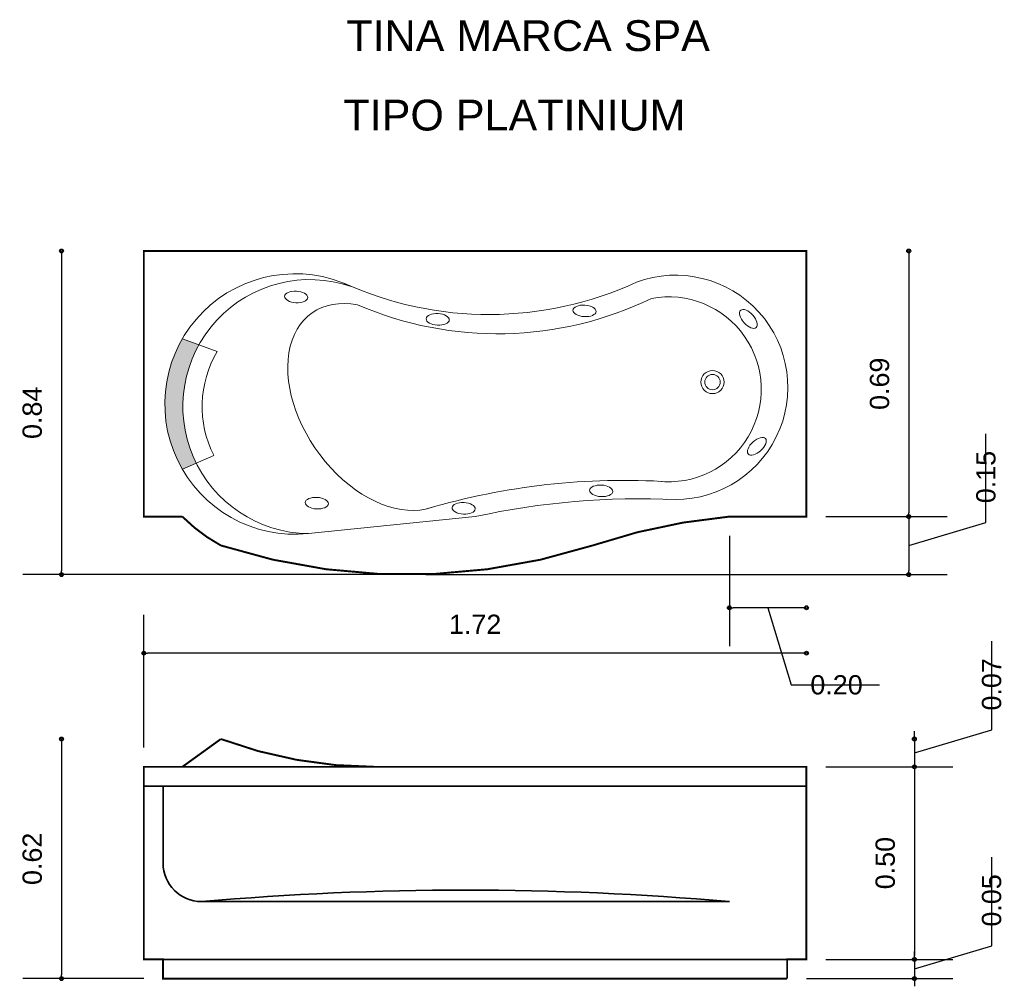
# Model space of a CAD drawing. Extents: x 164.27 to 166.82, y 181.52 to 184.03.
import ezdxf

# ---------------------------------------------------------------- set-up
doc = ezdxf.new("R2010")
doc.units = 0
doc.header["$MEASUREMENT"] = 0
doc.layers.add('CONTORNO', color=170, linetype='Continuous', lineweight=15)
for name, color, linetype, lineweight, plot in [('cotas', 3, 'Continuous', 13, False), ('muebles', 2, 'Continuous', 18, False), ('rotulos', 1, 'Continuous', 25, False), ('TRAZO', 7, 'Continuous', 35, False)]:
    doc.layers.add(name, color=color, linetype=linetype, lineweight=lineweight, plot=plot)
doc.styles.add('cotas', font='ARIAL.TTF')
doc.styles.add('rotulo', font='swissko.ttf')
doc.dimstyles.new('ISO-25', dxfattribs={"dimtxt": 2.4, "dimasz": 1, "dimexe": 1.25, "dimexo": 0.625, "dimtad": 1, "dimrnd": 0.0215, "dimtxsty": 'cotas', "dimblk": 'ORIGIN2', "dimcen": 1, "dimazin": 0, "dimtfac": 1, "dimtmove": 0, "dimatfit": 3, "dimldrblk": 'ORIGIN2', "dimfxl": 0, "dimlwe": 0, "dimarcsym": 0})

# ---------------------------------------------------------------- blocks, each defined once
blk = doc.blocks.new('_Origin2')
at = {"color": 0, "lineweight": -2}
blk.add_line((-0.5, 0), (-1, 0), dxfattribs=at)
for radius in [0.5, 0.25]:
    blk.add_circle((0, 0), radius, dxfattribs=at)
blk = doc.blocks.new('*D6')
at = {"color": 0, "linetype": 'ByBlock'}
for p, q in [((166.5753, 183.4185), (166.5753, 182.7485)), ((166.3597, 182.7385), (166.6753, 182.7385))]:
    blk.add_line(p, q, dxfattribs=at)
at = {"layer": 'Defpoints', "color": 0, "linetype": 'ByBlock'}
for p in [(166.3097, 183.4285), (166.3097, 182.7385), (166.5753, 182.7385)]:
    blk.add_point(p, dxfattribs=at)
at = {"color": 0, "linetype": 'ByBlock', "xscale": 0.01, "yscale": 0.01, "zscale": 0.01}
for p, rotation in [((166.5753, 183.4285), 90), ((166.5753, 182.7385), 270)]:
    blk.add_blockref('_Origin2', p, dxfattribs=dict(at, rotation=rotation))
at = {"color": 0, "linetype": 'ByBlock', "insert": (166.4997, 183.0835), "char_height": 0.05, "attachment_point": 5, "rotation": 90, "style": 'cotas'}
blk.add_mtext('0.69', dxfattribs=at)
blk = doc.blocks.new('*D4')
at = {"color": 0, "linetype": 'ByBlock'}
for p, q in [((164.3759, 183.4185), (164.3759, 182.5978)), ((165.2722, 182.5878), (164.2759, 182.5878))]:
    blk.add_line(p, q, dxfattribs=at)
at = {"layer": 'Defpoints', "color": 0, "linetype": 'ByBlock'}
for p in [(164.5897, 183.4285), (164.3759, 182.5878), (165.3222, 182.5878)]:
    blk.add_point(p, dxfattribs=at)
at = {"color": 0, "linetype": 'ByBlock', "xscale": 0.01, "yscale": 0.01, "zscale": 0.01}
for p, rotation in [((164.3759, 183.4285), 90), ((164.3759, 182.5878), 270)]:
    blk.add_blockref('_Origin2', p, dxfattribs=dict(at, rotation=rotation))
at = {"color": 0, "linetype": 'ByBlock', "insert": (164.3003, 183.0081), "char_height": 0.05, "attachment_point": 5, "rotation": 90, "style": 'cotas'}
blk.add_mtext('0.84', dxfattribs=at)
blk = doc.blocks.new('*D3')
at = {"color": 0, "linetype": 'ByBlock'}
for p, q in [((166.7906, 182.1848), (166.7906, 182.4147)), ((166.59, 182.1246), (166.7906, 182.1848)), ((166.59, 182.1708), (166.59, 182.1808)), ((166.59, 182.1608), (166.59, 182.0885)), ((166.59, 182.1608), (166.59, 182.0885)), ((166.3597, 182.0885), (166.69, 182.0885)), ((166.59, 182.0785), (166.59, 182.0685))]:
    blk.add_line(p, q, dxfattribs=at)
at = {"layer": 'Defpoints', "color": 0, "linetype": 'ByBlock'}
for p in [(164.7897, 182.1608), (166.3097, 182.0885), (166.59, 182.0885)]:
    blk.add_point(p, dxfattribs=at)
at = {"color": 0, "linetype": 'ByBlock', "xscale": 0.01, "yscale": 0.01, "zscale": 0.01}
for p, rotation in [((166.59, 182.1608), 270), ((166.59, 182.0885), 90)]:
    blk.add_blockref('_Origin2', p, dxfattribs=dict(at, rotation=rotation))
at = {"color": 0, "linetype": 'ByBlock', "insert": (166.7906, 182.2348), "char_height": 0.05, "attachment_point": 4, "rotation": 90, "style": 'cotas'}
blk.add_mtext('0.07', dxfattribs=at)
blk = doc.blocks.new('*D2')
at = {"color": 0, "linetype": 'ByBlock'}
for p, q in [((164.5897, 182.1385), (164.5897, 182.4837)), ((166.2997, 182.3837), (164.5997, 182.3837))]:
    blk.add_line(p, q, dxfattribs=at)
at = {"layer": 'Defpoints', "color": 0, "linetype": 'ByBlock'}
for p in [(164.5897, 182.3837), (164.5897, 182.0885), (166.3097, 182.0885)]:
    blk.add_point(p, dxfattribs=at)
at = {"color": 0, "linetype": 'ByBlock', "xscale": 0.01, "yscale": 0.01, "zscale": 0.01, "rotation": 180}
blk.add_blockref('_Origin2', (164.5897, 182.3837), dxfattribs=at)
at = {"color": 0, "linetype": 'ByBlock', "xscale": 0.01, "yscale": 0.01, "zscale": 0.01}
blk.add_blockref('_Origin2', (166.3097, 182.3837), dxfattribs=at)
at = {"color": 0, "linetype": 'ByBlock', "insert": (165.4497, 182.4588), "char_height": 0.05, "attachment_point": 5, "style": 'cotas'}
blk.add_mtext('1.72', dxfattribs=at)
blk = doc.blocks.new('*D5')
at = {"color": 0, "linetype": 'ByBlock'}
for p, q in [((164.3759, 182.1508), (164.3759, 181.5485)), ((164.5897, 181.5385), (164.2759, 181.5385))]:
    blk.add_line(p, q, dxfattribs=at)
at = {"layer": 'Defpoints', "color": 0, "linetype": 'ByBlock'}
for p in [(164.7897, 182.1608), (164.3759, 181.5385), (164.6397, 181.5385)]:
    blk.add_point(p, dxfattribs=at)
at = {"color": 0, "linetype": 'ByBlock', "xscale": 0.01, "yscale": 0.01, "zscale": 0.01}
for p, rotation in [((164.3759, 182.1608), 90), ((164.3759, 181.5385), 270)]:
    blk.add_blockref('_Origin2', p, dxfattribs=dict(at, rotation=rotation))
at = {"color": 0, "linetype": 'ByBlock', "insert": (164.3003, 181.8496), "char_height": 0.05, "attachment_point": 5, "rotation": 90, "style": 'cotas'}
blk.add_mtext('0.62', dxfattribs=at)
blk = doc.blocks.new('*D9')
at = {"color": 0, "linetype": 'ByBlock'}
for p, q in [((166.7906, 181.6236), (166.7906, 181.8539)), ((166.59, 181.5635), (166.7906, 181.6236)), ((166.59, 181.5985), (166.59, 181.6085)), ((166.59, 181.5885), (166.59, 181.5385)), ((166.59, 181.5885), (166.59, 181.5385)), ((166.3097, 181.5385), (166.69, 181.5385)), ((166.59, 181.5285), (166.59, 181.5185))]:
    blk.add_line(p, q, dxfattribs=at)
at = {"layer": 'Defpoints', "color": 0, "linetype": 'ByBlock'}
for p in [(166.3097, 181.5885), (166.2597, 181.5385), (166.59, 181.5385)]:
    blk.add_point(p, dxfattribs=at)
at = {"color": 0, "linetype": 'ByBlock', "xscale": 0.01, "yscale": 0.01, "zscale": 0.01}
for p, rotation in [((166.59, 181.5885), 270), ((166.59, 181.5385), 90)]:
    blk.add_blockref('_Origin2', p, dxfattribs=dict(at, rotation=rotation))
at = {"color": 0, "linetype": 'ByBlock', "insert": (166.7906, 181.6736), "char_height": 0.05, "attachment_point": 4, "rotation": 90, "style": 'cotas'}
blk.add_mtext('0.05', dxfattribs=at)
blk = doc.blocks.new('*D8')
at = {"color": 0, "linetype": 'ByBlock'}
for p, q in [((166.59, 182.0785), (166.59, 181.5985)), ((166.3597, 181.5885), (166.69, 181.5885))]:
    blk.add_line(p, q, dxfattribs=at)
at = {"layer": 'Defpoints', "color": 0, "linetype": 'ByBlock'}
for p in [(166.3097, 182.0885), (166.3097, 181.5885), (166.59, 181.5885)]:
    blk.add_point(p, dxfattribs=at)
at = {"color": 0, "linetype": 'ByBlock', "xscale": 0.01, "yscale": 0.01, "zscale": 0.01}
for p, rotation in [((166.59, 182.0885), 90), ((166.59, 181.5885), 270)]:
    blk.add_blockref('_Origin2', p, dxfattribs=dict(at, rotation=rotation))
at = {"color": 0, "linetype": 'ByBlock', "insert": (166.5145, 181.8385), "char_height": 0.05, "attachment_point": 5, "rotation": 90, "style": 'cotas'}
blk.add_mtext('0.50', dxfattribs=at)
blk = doc.blocks.new('*D7')
at = {"color": 0, "linetype": 'ByBlock'}
for p, q in [((166.1097, 182.6885), (166.1097, 182.4017)), ((166.2997, 182.5017), (166.1197, 182.5017)), ((166.2097, 182.5017), (166.2699, 182.3012)), ((166.2699, 182.3012), (166.4996, 182.3012))]:
    blk.add_line(p, q, dxfattribs=at)
at = {"layer": 'Defpoints', "color": 0, "linetype": 'ByBlock'}
for p in [(166.1097, 182.7385), (166.3097, 182.7385), (166.1097, 182.5017)]:
    blk.add_point(p, dxfattribs=at)
at = {"color": 0, "linetype": 'ByBlock', "xscale": 0.01, "yscale": 0.01, "zscale": 0.01, "rotation": 180}
blk.add_blockref('_Origin2', (166.1097, 182.5017), dxfattribs=at)
at = {"color": 0, "linetype": 'ByBlock', "xscale": 0.01, "yscale": 0.01, "zscale": 0.01}
blk.add_blockref('_Origin2', (166.3097, 182.5017), dxfattribs=at)
at = {"color": 0, "linetype": 'ByBlock', "insert": (166.3199, 182.3012), "char_height": 0.05, "attachment_point": 4, "style": 'cotas'}
blk.add_mtext('0.20', dxfattribs=at)
blk = doc.blocks.new('*D1')
at = {"color": 0, "linetype": 'ByBlock'}
for p, q in [((166.7758, 182.7233), (166.7758, 182.9535)), ((166.5753, 182.7285), (166.5753, 182.5978)), ((166.5753, 182.6631), (166.7758, 182.7233)), ((165.3222, 182.5878), (166.6753, 182.5878))]:
    blk.add_line(p, q, dxfattribs=at)
at = {"layer": 'Defpoints', "color": 0, "linetype": 'ByBlock'}
for p in [(166.3097, 182.7385), (165.2722, 182.5878), (166.5753, 182.5878)]:
    blk.add_point(p, dxfattribs=at)
at = {"color": 0, "linetype": 'ByBlock', "xscale": 0.01, "yscale": 0.01, "zscale": 0.01}
for p, rotation in [((166.5753, 182.7385), 90), ((166.5753, 182.5878), 270)]:
    blk.add_blockref('_Origin2', p, dxfattribs=dict(at, rotation=rotation))
at = {"color": 0, "linetype": 'ByBlock', "insert": (166.7758, 182.7733), "char_height": 0.05, "attachment_point": 4, "rotation": 90, "style": 'cotas'}
blk.add_mtext('0.15', dxfattribs=at)

msp = doc.modelspace()

# ---------------------------------------------------------------- hatches: boundary and pattern name
at = {"layer": 'muebles'}
h = msp.add_hatch(color=256, dxfattribs=at)
h.paths.add_polyline_path([(164.6897, 183.2004, 0.26863), (164.6897, 182.8613)])
h.paths.add_polyline_path([(164.7326, 183.1846), (164.6897, 183.2004), (164.6897, 182.8613), (164.7256, 182.8773, -0.247128)])

# ---------------------------------------------------------------- linework, layer by layer
at = {"layer": 'CONTORNO', "const_width": 0.005}
for points in [[(166.1097, 182.7385), (166.3097, 182.7385), (166.3097, 183.4285), (164.5897, 183.4285), (164.5897, 182.7385), (164.6897, 182.7385, 0.072087), (164.7897, 182.6635, 0.156898), (165.7547, 182.6635, -0.05946), (166.1097, 182.7385, 0.465046)], [(166.2597, 181.5385), (166.2597, 181.5885), (166.3097, 181.5885), (166.3097, 182.0885), (165.1897, 182.0885, -0.089603), (164.7897, 182.1608), (164.6897, 182.0885), (164.5897, 182.0885), (164.5897, 182.0385), (164.5897, 181.5885), (164.6397, 181.5885), (164.6397, 181.5385), (166.2597, 181.5385)]]:
    msp.add_lwpolyline(points, format="xyb", dxfattribs=at)
at = {"layer": 'muebles'}
for p, q in [((164.6897, 183.2004), (164.7802, 183.167)), ((164.6897, 182.8613), (164.7713, 182.8976)), ((165.4497, 182.7385), (165.0169, 182.6943))]:
    msp.add_line(p, q, dxfattribs=at)
for radius in [0.03, 0.02]:
    msp.add_circle((166.0659, 183.0878), radius, dxfattribs=at)
for centre, radius, start, end in [((164.9825, 183.0309), 0.3383, 64.4827, 275.8324), ((165.9702, 183.0743), 0.2913, 265.4971, 110.4257), ((165.021, 183.0242), 0.3299, 71.0215, 269.2935), ((165.4859, 184.1761), 0.9128, 245.6089, 294.7796), ((165.952, 183.0691), 0.2403, 263.498, 100.6239), ((165.5079, 184.1271), 0.9138, 246.5692, 295.9426), ((165.021, 183.0242), 0.2799, 149.3282, 206.8814), ((165.8361, 181.028), 1.8046, 86.3164, 106.4317), ((165.8797, 180.7741), 2.0109, 87.4225, 102.3472)]:
    msp.add_arc(centre, radius, start, end, dxfattribs=at)
msp.add_ellipse((165.1979, 183.0232), major_axis=(-0.1719, 0.2442), ratio=0.654261, start_param=5.690624, end_param=9.231311, dxfattribs=at)
for centre, major_axis in [((164.9851, 183.309), (-0.03, 0.0017)), ((165.7336, 183.2728), (-0.03, 0.0017)), ((165.3527, 183.2507), (-0.03, 0.0017)), ((166.1591, 183.2519), (-0.02, 0.0224)), ((166.1811, 182.9211), (-0.0224, -0.02)), ((165.777, 182.8054), (-0.03, 0.0017)), ((165.0387, 182.7734), (-0.03, 0.0017)), ((165.42, 182.76), (-0.03, 0.0017))]:
    msp.add_ellipse(centre, major_axis=major_axis, ratio=0.499229, dxfattribs=at)
at = {"layer": 'TRAZO'}
for p, q in [((164.6397, 182.0885), (165.1897, 182.0885)), ((164.5897, 182.0385), (166.3097, 182.0385)), ((164.6397, 182.0385), (164.6397, 181.8385)), ((164.7397, 181.7385), (166.1097, 181.7385)), ((164.6397, 181.5885), (166.2597, 181.5885))]:
    msp.add_line(p, q, dxfattribs=at)
for centre, radius, start, end in [((164.7397, 181.8385), 0.1, 180, 270), ((165.4247, 173.9435), 7.825, 84.97793, 95.02207)]:
    msp.add_arc(centre, radius, start, end, dxfattribs=at)

# ---------------------------------------------------------------- texts
at = {"layer": 'rotulos', "style": 'rotulo'}
for s, p in [('TINA MARCA SPA', (165.1153, 183.9477)), ('TIPO PLATINIUM', (165.1079, 183.7413))]:
    msp.add_text(s, height=0.08, dxfattribs=at).set_placement(p)

# ---------------------------------------------------------------- dimensions: what is measured, and where the dimension line sits
at = {"layer": 'cotas'}
for base, p1, p2, picture, middle in [((164.3759, 182.5878), (164.5897, 183.4285), (165.3222, 182.5878), '*D4', (164.3003, 183.0081)), ((166.5753, 182.7385), (166.3097, 183.4285), (166.3097, 182.7385), '*D6', (166.4997, 183.0835)), ((166.5753, 182.5878), (166.3097, 182.7385), (165.2722, 182.5878), '*D1', (166.7758, 182.7733)), ((166.59, 182.0885), (164.7897, 182.1608), (166.3097, 182.0885), '*D3', (166.7906, 182.2348)), ((164.3759, 181.5385), (164.7897, 182.1608), (164.6397, 181.5385), '*D5', (164.3003, 181.8496)), ((166.59, 181.5885), (166.3097, 182.0885), (166.3097, 181.5885), '*D8', (166.5145, 181.8385)), ((166.59, 181.5385), (166.3097, 181.5885), (166.2597, 181.5385), '*D9', (166.7906, 181.6736))]:
    dim = msp.add_linear_dim(base=base, p1=p1, p2=p2, angle=90, dimstyle='ISO-25', override={"dimtxt": 0.05, "dimasz": 0.01, "dimexe": 0.1, "dimexo": 0.05, "dimgap": 0.05, "dimrnd": 0.0005, "dimzin": 1, "dimblk1": 'Origin2', "dimblk2": 'Origin2', "dimsah": 1, "dimse1": 1, "dimtmove": 1}, dxfattribs=at)
    dim.commit()
    dim.dimension.update_dxf_attribs({"geometry": picture, "text_midpoint": middle})
for base, p1, p2, picture, middle in [((166.1097, 182.5017), (166.3097, 182.7385), (166.1097, 182.7385), '*D7', (166.3199, 182.3012)), ((164.5897, 182.3837), (166.3097, 182.0885), (164.5897, 182.0885), '*D2', (165.4497, 182.4588))]:
    dim = msp.add_linear_dim(base=base, p1=p1, p2=p2, dimstyle='ISO-25', override={"dimtxt": 0.05, "dimasz": 0.01, "dimexe": 0.1, "dimexo": 0.05, "dimgap": 0.05, "dimrnd": 0.0005, "dimzin": 1, "dimblk1": 'Origin2', "dimblk2": 'Origin2', "dimsah": 1, "dimse1": 1, "dimtmove": 1}, dxfattribs=at)
    dim.commit()
    dim.dimension.update_dxf_attribs({"geometry": picture, "text_midpoint": middle})

doc.saveas('drawing.dxf')
